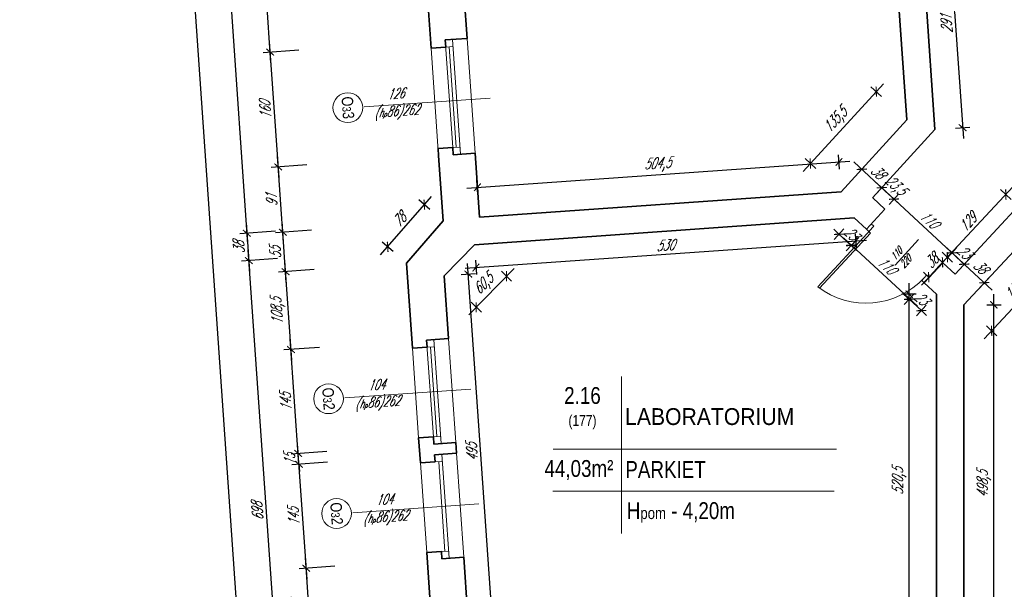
# Model space of a CAD drawing. Header units: millimetres. Extents: x 402 to 79005, y -7782 to 89952.
# Tile 83 of 256: x 21522 to 22892, y 21365 to 22157. Entities that reach past the tile are written whole.
import ezdxf

# ---------------------------------------------------------------- set-up
doc = ezdxf.new("R2010")
doc.units = ezdxf.units.MM
doc.header["$LTSCALE"] = 10
doc.layers.get('0').update_dxf_attribs({"lineweight": 0})
doc.layers.get('Defpoints').update_dxf_attribs({"color": 253})
for name, color, linetype, lineweight in [('01 parter - ściany', 253, 'Continuous', 35), ('03-01_okna', 253, 'Continuous', 15), ('03_drzwi', 253, 'Continuous', 15), ('04-1_widok', 253, 'Continuous', 5), ('05-01_wymiary', 253, 'Continuous', 5), ('05-03_opis', 253, 'Continuous', 5)]:
    doc.layers.add(name, color=color, linetype=linetype, lineweight=lineweight)
doc.styles.add('ariel', font='ARIAL.TTF', dxfattribs={"width": 0.8})
doc.styles.add('ariel_wym', font='simplex.shx', dxfattribs={"width": 0.65, "oblique": 25})
doc.dimstyles.new('ariel 50', dxfattribs={"dimtxt": 15, "dimasz": 10, "dimexe": 10, "dimexo": 0, "dimgap": 5, "dimtad": 1, "dimdec": 1, "dimrnd": 0.5, "dimtxsty": 'ariel_wym', "dimblk": 'ARCHTICK', "dimcen": 2.5, "dimdle": 15, "dimazin": 0, "dimtfac": 1, "dimtdec": 1, "dimtix": 1, "dimtmove": 0, "dimatfit": 3, "dimldrblk": 'DOT', "dimfxl": 0, "dimarcsym": 0})
doc.dimstyles.new('ariel 50 wnętrze', dxfattribs={"dimtxt": 15, "dimasz": 10, "dimexe": 10, "dimexo": 0, "dimgap": 5, "dimtad": 1, "dimdec": 1, "dimrnd": 0.5, "dimtxsty": 'ariel_wym', "dimblk": 'ARCHTICK', "dimcen": 2.5, "dimdle": 15, "dimazin": 0, "dimtfac": 1, "dimtdec": 1, "dimtix": 1, "dimtmove": 0, "dimatfit": 3, "dimldrblk": 'DOT', "dimfxl": 0, "dimarcsym": 0})

# ---------------------------------------------------------------- blocks, each defined once
blk = doc.blocks.new('_ArchTick')
at = {"color": 0, "linetype": 'ByBlock', "const_width": 0.15}
blk.add_lwpolyline([(-0.5, -0.5), (0.5, 0.5)], dxfattribs=at)
blk = doc.blocks.new('*D2524')
at = {"layer": '05-01_wymiary', "color": 0, "lineweight": -2}
for p, q in [((22877.9, 21246.7), (22877.9, 21775.4)), ((22867.9, 21760.4), (22887.9, 21760.4)), ((22867.9, 21261.7), (22887.9, 21261.7))]:
    blk.add_line(p, q, dxfattribs=at)
at = {"layer": 'Defpoints', "color": 0}
for p in [(22836, 21760.4), (22877.9, 21760.4), (22836, 21261.7)]:
    blk.add_point(p, dxfattribs=at)
at = {"layer": '05-01_wymiary', "color": 0, "lineweight": -2, "xscale": 10, "yscale": 10, "zscale": 10}
for p, rotation in [((22877.9, 21760.4), 90), ((22877.9, 21261.7), 270)]:
    blk.add_blockref('_ArchTick', p, dxfattribs=dict(at, rotation=rotation))
at = {"layer": '05-01_wymiary', "color": 0, "insert": (22864, 21511), "char_height": 15, "attachment_point": 5, "rotation": 90, "style": 'ariel_wym'}
blk.add_mtext('498,5', dxfattribs=at)
blk = doc.blocks.new('_Dot')
at = {"color": 0, "linetype": 'ByBlock', "lineweight": -2}
blk.add_line((-0.5, 0), (-1, 0), dxfattribs=at)
at = {"color": 0, "linetype": 'ByBlock', "const_width": 0.5}
blk.add_lwpolyline([(-0.25, 0, 1), (0.25, 0, 1)], format="xyb", close=True, dxfattribs=at)
blk = doc.blocks.new('*D2534')
at = {"layer": '05-01_wymiary', "color": 0, "lineweight": -2}
for p, q in [((22977.4, 21834.6), (22864.5, 21713.4)), ((22959.9, 21830.4), (22974.5, 21816.8)), ((22867.4, 21731.1), (22882, 21717.5))]:
    blk.add_line(p, q, dxfattribs=at)
at = {"layer": 'Defpoints', "color": 0}
for p in [(22928.5, 21859.7), (22836, 21760.4), (22874.7, 21724.3)]:
    blk.add_point(p, dxfattribs=at)
at = {"layer": '05-01_wymiary', "color": 0, "lineweight": -2, "xscale": 10, "yscale": 10, "zscale": 10}
for p, rotation in [((22967.2, 21823.6), 47.035505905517), ((22874.7, 21724.3), 227.035505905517)]:
    blk.add_blockref('_ArchTick', p, dxfattribs=dict(at, rotation=rotation))
at = {"layer": '05-01_wymiary', "color": 0, "insert": (22910.8, 21783.5), "char_height": 15, "attachment_point": 5, "rotation": 47.0355, "style": 'ariel_wym'}
blk.add_mtext('135,5', dxfattribs=at)
blk = doc.blocks.new('*D2535')
at = {"layer": '05-01_wymiary', "color": 0, "lineweight": -2}
for p, q in [((22759.9, 21239.7), (22759.9, 21790.4)), ((22769.9, 21775.4), (22749.9, 21775.4)), ((22769.9, 21254.7), (22749.9, 21254.7))]:
    blk.add_line(p, q, dxfattribs=at)
at = {"layer": 'Defpoints', "color": 0}
for p in [(22759.9, 21775.4), (22798, 21775.4), (22798, 21254.7)]:
    blk.add_point(p, dxfattribs=at)
at = {"layer": '05-01_wymiary', "color": 0, "lineweight": -2, "xscale": 10, "yscale": 10, "zscale": 10}
for p, rotation in [((22759.9, 21775.4), 90), ((22759.9, 21254.7), 270)]:
    blk.add_blockref('_ArchTick', p, dxfattribs=dict(at, rotation=rotation))
at = {"layer": '05-01_wymiary', "color": 0, "insert": (22746, 21515), "char_height": 15, "attachment_point": 5, "rotation": 90, "style": 'ariel_wym'}
blk.add_mtext('520,5', dxfattribs=at)
blk = doc.blocks.new('*D1871')
at = {"layer": '05-01_wymiary', "color": 0, "lineweight": -2}
for p, q in [((21930.2, 21256), (21919.5, 21409.1)), ((21960.4, 21396.9), (21910.6, 21393.4)), ((21969.1, 21273.8), (21919.2, 21270.3))]:
    blk.add_line(p, q, dxfattribs=at)
at = {"layer": 'Defpoints', "color": 0}
for p in [(22139.8, 21409.4), (21920.5, 21394.1), (22097.5, 21282.8)]:
    blk.add_point(p, dxfattribs=at)
at = {"layer": '05-01_wymiary', "color": 0, "lineweight": -2, "xscale": 10, "yscale": 10, "zscale": 10}
for p, rotation in [((21920.5, 21394.1), 94.00000000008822), ((21929.2, 21271), 274.0000000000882)]:
    blk.add_blockref('_ArchTick', p, dxfattribs=dict(at, rotation=rotation))
at = {"layer": '05-01_wymiary', "color": 0, "insert": (21911, 21331.6), "char_height": 15, "attachment_point": 5, "rotation": 94, "style": 'ariel_wym'}
blk.add_mtext('123,5', dxfattribs=at)
blk = doc.blocks.new('*D1872')
at = {"layer": '05-01_wymiary', "color": 0, "lineweight": -2}
for p, q in [((21921.6, 21379.1), (21909.4, 21553.7)), ((21950.3, 21541.5), (21900.5, 21538)), ((21960.4, 21396.9), (21910.6, 21393.4))]:
    blk.add_line(p, q, dxfattribs=at)
at = {"layer": 'Defpoints', "color": 0}
for p in [(22129.6, 21554.1), (21910.4, 21538.7), (22139.8, 21409.4)]:
    blk.add_point(p, dxfattribs=at)
at = {"layer": '05-01_wymiary', "color": 0, "lineweight": -2, "xscale": 10, "yscale": 10, "zscale": 10}
for p, rotation in [((21910.4, 21538.7), 94.0000000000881), ((21920.5, 21394.1), 274.0000000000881)]:
    blk.add_blockref('_ArchTick', p, dxfattribs=dict(at, rotation=rotation))
at = {"layer": '05-01_wymiary', "color": 0, "insert": (21903, 21465.5), "char_height": 15, "attachment_point": 5, "rotation": 94, "style": 'ariel_wym'}
blk.add_mtext('145', dxfattribs=at)
blk = doc.blocks.new('*D1873')
at = {"layer": '05-01_wymiary', "color": 0, "lineweight": -2}
for p, q in [((21909.4, 21553.7), (21908.7, 21563.7)), ((21949.3, 21556.5), (21899.4, 21553)), ((21910.4, 21538.7), (21909.4, 21553.7)), ((21950.3, 21541.5), (21900.5, 21538)), ((21910.4, 21538.7), (21911.1, 21528.8))]:
    blk.add_line(p, q, dxfattribs=at)
at = {"layer": 'Defpoints', "color": 0}
for p in [(22128.6, 21569), (21909.4, 21553.7), (22129.6, 21554.1)]:
    blk.add_point(p, dxfattribs=at)
at = {"layer": '05-01_wymiary', "color": 0, "lineweight": -2, "xscale": 10, "yscale": 10, "zscale": 10}
for p, rotation in [((21909.4, 21553.7), 274.0000000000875), ((21910.4, 21538.7), 94.0000000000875)]:
    blk.add_blockref('_ArchTick', p, dxfattribs=dict(at, rotation=rotation))
at = {"layer": '05-01_wymiary', "color": 0, "insert": (21897.4, 21545.3), "char_height": 15, "attachment_point": 5, "rotation": 94, "style": 'ariel_wym'}
blk.add_mtext('15', dxfattribs=at)
blk = doc.blocks.new('*D1874')
at = {"layer": '05-01_wymiary', "color": 0, "lineweight": -2}
for p, q in [((21939.2, 21701.1), (21889.3, 21697.7)), ((21910.4, 21538.7), (21898.2, 21713.3)), ((21949.3, 21556.5), (21899.4, 21553))]:
    blk.add_line(p, q, dxfattribs=at)
at = {"layer": 'Defpoints', "color": 0}
for p in [(22118.5, 21713.7), (21899.3, 21698.3), (22128.6, 21569)]:
    blk.add_point(p, dxfattribs=at)
at = {"layer": '05-01_wymiary', "color": 0, "lineweight": -2, "xscale": 10, "yscale": 10, "zscale": 10}
for p, rotation in [((21899.3, 21698.3), 94.000000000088), ((21909.4, 21553.7), 274.000000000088)]:
    blk.add_blockref('_ArchTick', p, dxfattribs=dict(at, rotation=rotation))
at = {"layer": '05-01_wymiary', "color": 0, "insert": (21891.9, 21625.2), "char_height": 15, "attachment_point": 5, "rotation": 94, "style": 'ariel_wym'}
blk.add_mtext('145', dxfattribs=at)
blk = doc.blocks.new('*D1875')
at = {"layer": '05-01_wymiary', "color": 0, "lineweight": -2}
for p, q in [((21900.3, 21683.4), (21890.7, 21821.6)), ((21931.6, 21809.4), (21881.7, 21805.9)), ((21939.2, 21701.1), (21889.3, 21697.7))]:
    blk.add_line(p, q, dxfattribs=at)
at = {"layer": 'Defpoints', "color": 0}
for p in [(22060, 21818.4), (21891.7, 21806.6), (22118.5, 21713.7)]:
    blk.add_point(p, dxfattribs=at)
at = {"layer": '05-01_wymiary', "color": 0, "lineweight": -2, "xscale": 10, "yscale": 10, "zscale": 10}
for p, rotation in [((21891.7, 21806.6), 94.0000000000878), ((21899.3, 21698.3), 274.0000000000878)]:
    blk.add_blockref('_ArchTick', p, dxfattribs=dict(at, rotation=rotation))
at = {"layer": '05-01_wymiary', "color": 0, "insert": (21881.6, 21751.5), "char_height": 15, "attachment_point": 5, "rotation": 94, "style": 'ariel_wym'}
blk.add_mtext('108,5', dxfattribs=at)
blk = doc.blocks.new('*D1876')
at = {"layer": '05-01_wymiary', "color": 0, "lineweight": -2}
for p, q in [((21892.7, 21791.7), (21886.8, 21876.4)), ((21927.8, 21864.3), (21877.9, 21860.8)), ((21931.6, 21809.4), (21881.7, 21805.9))]:
    blk.add_line(p, q, dxfattribs=at)
at = {"layer": 'Defpoints', "color": 0}
for p in [(22111.1, 21877.1), (21887.9, 21861.5), (22060, 21818.4)]:
    blk.add_point(p, dxfattribs=at)
at = {"layer": '05-01_wymiary', "color": 0, "lineweight": -2, "xscale": 10, "yscale": 10, "zscale": 10}
for p, rotation in [((21887.9, 21861.5), 94.00000000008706), ((21891.7, 21806.6), 274.0000000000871)]:
    blk.add_blockref('_ArchTick', p, dxfattribs=dict(at, rotation=rotation))
at = {"layer": '05-01_wymiary', "color": 0, "insert": (21877.3, 21833.2), "char_height": 15, "attachment_point": 5, "rotation": 94, "style": 'ariel_wym'}
blk.add_mtext('55', dxfattribs=at)
blk = doc.blocks.new('*D1877')
at = {"layer": '05-01_wymiary', "color": 0, "lineweight": -2}
for p, q in [((21888.9, 21846.5), (21880.5, 21967.2)), ((21921.4, 21955.1), (21871.5, 21951.6)), ((21927.8, 21864.3), (21877.9, 21860.8))]:
    blk.add_line(p, q, dxfattribs=at)
at = {"layer": 'Defpoints', "color": 0}
for p in [(22155.6, 21971.4), (21881.5, 21952.3), (22111.1, 21877.1)]:
    blk.add_point(p, dxfattribs=at)
at = {"layer": '05-01_wymiary', "color": 0, "lineweight": -2, "xscale": 10, "yscale": 10, "zscale": 10}
for p, rotation in [((21881.5, 21952.3), 94.00000000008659), ((21887.9, 21861.5), 274.0000000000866)]:
    blk.add_blockref('_ArchTick', p, dxfattribs=dict(at, rotation=rotation))
at = {"layer": '05-01_wymiary', "color": 0, "insert": (21872.2, 21906), "char_height": 15, "attachment_point": 5, "rotation": 94, "style": 'ariel_wym'}
blk.add_mtext('91', dxfattribs=at)
blk = doc.blocks.new('*D1878')
at = {"layer": '05-01_wymiary', "color": 0, "lineweight": -2}
for p, q in [((21882.6, 21937.3), (21869.3, 22126.8)), ((21910.3, 22114.7), (21860.4, 22111.2)), ((21921.4, 21955.1), (21871.5, 21951.6))]:
    blk.add_line(p, q, dxfattribs=at)
at = {"layer": 'Defpoints', "color": 0}
for p in [(22144.4, 22131), (21870.4, 22111.9), (22155.6, 21971.4)]:
    blk.add_point(p, dxfattribs=at)
at = {"layer": '05-01_wymiary', "color": 0, "lineweight": -2, "xscale": 10, "yscale": 10, "zscale": 10}
for p, rotation in [((21870.4, 22111.9), 94.00000000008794), ((21881.5, 21952.3), 274.0000000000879)]:
    blk.add_blockref('_ArchTick', p, dxfattribs=dict(at, rotation=rotation))
at = {"layer": '05-01_wymiary', "color": 0, "insert": (21863.5, 22031.2), "char_height": 15, "attachment_point": 5, "rotation": 94, "style": 'ariel_wym'}
blk.add_mtext('160', dxfattribs=at)
blk = doc.blocks.new('*D1879')
at = {"layer": '05-01_wymiary', "color": 0, "lineweight": -2}
for p, q in [((21871.4, 22096.9), (21856.7, 22306.9)), ((21897.7, 22294.7), (21847.8, 22291.2)), ((21910.3, 22114.7), (21860.4, 22111.2))]:
    blk.add_line(p, q, dxfattribs=at)
at = {"layer": 'Defpoints', "color": 0}
for p in [(22131.8, 22311.1), (21857.8, 22291.9), (22144.4, 22131)]:
    blk.add_point(p, dxfattribs=at)
at = {"layer": '05-01_wymiary', "color": 0, "lineweight": -2, "xscale": 10, "yscale": 10, "zscale": 10}
for p, rotation in [((21857.8, 22291.9), 94.0000000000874), ((21870.4, 22111.9), 274.0000000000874)]:
    blk.add_blockref('_ArchTick', p, dxfattribs=dict(at, rotation=rotation))
at = {"layer": '05-01_wymiary', "color": 0, "insert": (21850.2, 22200.9), "char_height": 15, "attachment_point": 5, "rotation": 94, "style": 'ariel_wym'}
blk.add_mtext('180,5', dxfattribs=at)
blk = doc.blocks.new('*D1917')
at = {"layer": '05-01_wymiary', "color": 0, "lineweight": -2}
for p, q in [((21768.8, 22847.6), (21838.9, 21845)), ((21809.7, 22835.4), (21759.9, 22831.9)), ((21877.7, 21862.8), (21827.9, 21859.3))]:
    blk.add_line(p, q, dxfattribs=at)
at = {"layer": 'Defpoints', "color": 0}
for p in [(22093.8, 22855.3), (22161.8, 21882.6), (21837.8, 21860)]:
    blk.add_point(p, dxfattribs=at)
at = {"layer": '05-01_wymiary', "color": 0, "lineweight": -2, "xscale": 10, "yscale": 10, "zscale": 10}
for p, rotation in [((21769.8, 22832.6), 94.0000000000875), ((21837.8, 21860), 274.0000000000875)]:
    blk.add_blockref('_ArchTick', p, dxfattribs=dict(at, rotation=rotation))
at = {"layer": '05-01_wymiary', "color": 0, "insert": (21791.4, 22345.4), "char_height": 15, "attachment_point": 5, "rotation": 94, "style": 'ariel_wym'}
blk.add_mtext('975', dxfattribs=at)
blk = doc.blocks.new('*D1918')
at = {"layer": '05-01_wymiary', "color": 0, "lineweight": -2}
for p, q in [((21836.8, 21875), (21841.5, 21807.1)), ((21877.7, 21862.8), (21827.9, 21859.3)), ((21880.4, 21824.9), (21830.5, 21821.4))]:
    blk.add_line(p, q, dxfattribs=at)
at = {"layer": 'Defpoints', "color": 0}
for p in [(22151.9, 21882), (22154.6, 21844), (21840.5, 21822.1)]:
    blk.add_point(p, dxfattribs=at)
at = {"layer": '05-01_wymiary', "color": 0, "lineweight": -2, "xscale": 10, "yscale": 10, "zscale": 10}
for p, rotation in [((21837.8, 21860), 94.00000000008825), ((21840.5, 21822.1), 274.0000000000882)]:
    blk.add_blockref('_ArchTick', p, dxfattribs=dict(at, rotation=rotation))
at = {"layer": '05-01_wymiary', "color": 0, "insert": (21826.7, 21840.2), "char_height": 15, "attachment_point": 5, "rotation": 94, "style": 'ariel_wym'}
blk.add_mtext('38', dxfattribs=at)
blk = doc.blocks.new('*D1919')
at = {"layer": '05-01_wymiary', "color": 0, "lineweight": -2}
for p, q in [((21880.4, 21824.9), (21830.5, 21821.4)), ((21839.4, 21837), (21890.2, 21110.8)), ((21929.1, 21128.5), (21879.2, 21125))]:
    blk.add_line(p, q, dxfattribs=at)
at = {"layer": 'Defpoints', "color": 0}
for p in [(22154.6, 21844), (22246.2, 21150.7), (21889.2, 21125.7)]:
    blk.add_point(p, dxfattribs=at)
at = {"layer": '05-01_wymiary', "color": 0, "lineweight": -2, "xscale": 10, "yscale": 10, "zscale": 10}
for p, rotation in [((21840.5, 21822.1), 94.00000000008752), ((21889.2, 21125.7), 274.0000000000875)]:
    blk.add_blockref('_ArchTick', p, dxfattribs=dict(at, rotation=rotation))
at = {"layer": '05-01_wymiary', "color": 0, "insert": (21852.4, 21473), "char_height": 15, "attachment_point": 5, "rotation": 94, "style": 'ariel_wym'}
blk.add_mtext('698', dxfattribs=at)
blk = doc.blocks.new('*D1920')
at = {"layer": '05-01_wymiary', "color": 0, "lineweight": -2}
for p, q in [((21571.4, 25526.3), (21521.6, 25522.9)), ((21840.4, 21107.3), (21530.5, 25538.5)), ((21879.2, 21125), (21829.3, 21121.5))]:
    blk.add_line(p, q, dxfattribs=at)
at = {"layer": 'Defpoints', "color": 0}
for p in [(21854.5, 25546.1), (21531.5, 25523.5), (22246.2, 21150.7)]:
    blk.add_point(p, dxfattribs=at)
at = {"layer": '05-01_wymiary', "color": 0, "lineweight": -2, "xscale": 10, "yscale": 10, "zscale": 10}
for p, rotation in [((21531.5, 25523.5), 94.00000000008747), ((21839.3, 21122.2), 274.0000000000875)]:
    blk.add_blockref('_ArchTick', p, dxfattribs=dict(at, rotation=rotation))
at = {"layer": '05-01_wymiary', "color": 0, "insert": (21673, 23322), "char_height": 15, "attachment_point": 5, "rotation": 94, "style": 'ariel_wym'}
blk.add_mtext('4412', dxfattribs=at)
blk = doc.blocks.new('*D1990')
at = {"layer": '05-01_wymiary', "color": 0, "lineweight": -2}
for p, q in [((22813.1, 22312.1), (22835.4, 21991.9)), ((22804.1, 22296.5), (22824.1, 22297.9)), ((22824.4, 22006.1), (22844.4, 22007.5))]:
    blk.add_line(p, q, dxfattribs=at)
at = {"layer": 'Defpoints', "color": 0}
for p in [(22788.5, 22295.4), (22795.9, 22004.2), (22834.4, 22006.8)]:
    blk.add_point(p, dxfattribs=at)
at = {"layer": '05-01_wymiary', "color": 0, "lineweight": -2, "xscale": 10, "yscale": 10, "zscale": 10}
for p, rotation in [((22814.1, 22297.2), 94.00000000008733), ((22834.4, 22006.8), 274.0000000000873)]:
    blk.add_blockref('_ArchTick', p, dxfattribs=dict(at, rotation=rotation))
at = {"layer": '05-01_wymiary', "color": 0, "insert": (22811.8, 22151.1), "char_height": 15, "attachment_point": 5, "rotation": 94, "style": 'ariel_wym'}
blk.add_mtext('291', dxfattribs=at)
blk = doc.blocks.new('*D2023')
at = {"layer": '05-01_wymiary', "color": 0, "lineweight": -2}
for p, q in [((22662.9, 21949.2), (22661.5, 21969.1)), ((22143.9, 21922.9), (22677.2, 21960.2)), ((22159.6, 21914), (22158.2, 21933.9))]:
    blk.add_line(p, q, dxfattribs=at)
at = {"layer": 'Defpoints', "color": 0}
for p in [(22662.2, 21959.1), (22665.1, 21917.8), (22161.8, 21882.6)]:
    blk.add_point(p, dxfattribs=at)
at = {"layer": '05-01_wymiary', "color": 0, "lineweight": -2, "xscale": 10, "yscale": 10, "zscale": 10}
for p, rotation in [((22662.2, 21959.1), 3.999999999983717), ((22158.9, 21924), 183.9999999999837)]:
    blk.add_blockref('_ArchTick', p, dxfattribs=dict(at, rotation=rotation))
at = {"layer": '05-01_wymiary', "color": 0, "insert": (22409.6, 21955.4), "char_height": 15, "attachment_point": 5, "rotation": 4, "style": 'ariel_wym'}
blk.add_mtext('504,5', dxfattribs=at)
blk = doc.blocks.new('*D2024')
at = {"layer": '05-01_wymiary', "color": 0, "lineweight": -2}
for p, q in [((22724.3, 22068), (22612.3, 21945.9)), ((22721.5, 22050.2), (22706.8, 22063.7)), ((22629.8, 21950.2), (22615.1, 21963.8))]:
    blk.add_line(p, q, dxfattribs=at)
at = {"layer": 'Defpoints', "color": 0}
for p in [(22756.8, 22017.8), (22622.4, 21957), (22665.1, 21917.8)]:
    blk.add_point(p, dxfattribs=at)
at = {"layer": '05-01_wymiary', "color": 0, "lineweight": -2, "xscale": 10, "yscale": 10, "zscale": 10}
for p, rotation in [((22714.1, 22057), 47.46773687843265), ((22622.4, 21957), 227.4677368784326)]:
    blk.add_blockref('_ArchTick', p, dxfattribs=dict(at, rotation=rotation))
at = {"layer": '05-01_wymiary', "color": 0, "insert": (22658, 22016.4), "char_height": 15, "attachment_point": 5, "rotation": 47.4677, "style": 'ariel_wym'}
blk.add_mtext('135,5', dxfattribs=at)
blk = doc.blocks.new('*D2025')
at = {"layer": '05-01_wymiary', "color": 0, "lineweight": -2}
for p, q in [((22684.9, 21859.4), (22686.3, 21839.4)), ((22141.8, 21811.4), (22700.6, 21850.5)), ((22156.1, 21822.4), (22157.5, 21802.5))]:
    blk.add_line(p, q, dxfattribs=at)
at = {"layer": 'Defpoints', "color": 0}
for p in [(22683.4, 21881.5), (22154.6, 21844), (22685.6, 21849.4)]:
    blk.add_point(p, dxfattribs=at)
at = {"layer": '05-01_wymiary', "color": 0, "lineweight": -2, "xscale": 10, "yscale": 10, "zscale": 10}
for p, rotation in [((22685.6, 21849.4), 3.999999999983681), ((22156.8, 21812.4), 183.9999999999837)]:
    blk.add_blockref('_ArchTick', p, dxfattribs=dict(at, rotation=rotation))
at = {"layer": '05-01_wymiary', "color": 0, "insert": (22420.3, 21843.4), "char_height": 15, "attachment_point": 5, "rotation": 4, "style": 'ariel_wym'}
blk.add_mtext('530', dxfattribs=at)
blk = doc.blocks.new('*D2026')
at = {"layer": '05-01_wymiary', "color": 0, "lineweight": -2}
for p, q in [((22146.7, 21746.4), (22209.8, 21811)), ((22192.2, 21807.3), (22206.5, 21793.3)), ((22150, 21764.1), (22164.3, 21750.1))]:
    blk.add_line(p, q, dxfattribs=at)
at = {"layer": 'Defpoints', "color": 0}
for p in [(22154.6, 21844), (22112.4, 21800.9), (22199.3, 21800.3)]:
    blk.add_point(p, dxfattribs=at)
at = {"layer": '05-01_wymiary', "color": 0, "lineweight": -2, "xscale": 10, "yscale": 10, "zscale": 10}
for p, rotation in [((22199.3, 21800.3), 45.65353660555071), ((22157.1, 21757.1), 225.6535366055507)]:
    blk.add_blockref('_ArchTick', p, dxfattribs=dict(at, rotation=rotation))
at = {"layer": '05-01_wymiary', "color": 0, "insert": (22168.3, 21788.4), "char_height": 15, "attachment_point": 5, "rotation": 45.6535, "style": 'ariel_wym'}
blk.add_mtext('60,5', dxfattribs=at)
blk = doc.blocks.new('*D2027')
at = {"layer": '05-01_wymiary', "color": 0, "lineweight": -2}
for p, q in [((22024, 21829.8), (22094.8, 21911.1)), ((22092.5, 21893.3), (22077.4, 21906.4)), ((22041.4, 21834.6), (22026.3, 21847.7))]:
    blk.add_line(p, q, dxfattribs=at)
at = {"layer": 'Defpoints', "color": 0}
for p in [(22084.9, 21899.8), (22111.1, 21877.1), (22060, 21818.4)]:
    blk.add_point(p, dxfattribs=at)
at = {"layer": '05-01_wymiary', "color": 0, "lineweight": -2, "xscale": 10, "yscale": 10, "zscale": 10}
for p, rotation in [((22084.9, 21899.8), 48.99999999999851), ((22033.9, 21841.1), 228.9999999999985)]:
    blk.add_blockref('_ArchTick', p, dxfattribs=dict(at, rotation=rotation))
at = {"layer": '05-01_wymiary', "color": 0, "insert": (22050, 21878.7), "char_height": 15, "attachment_point": 5, "rotation": 49, "style": 'ariel_wym'}
blk.add_mtext('78', dxfattribs=at)
blk = doc.blocks.new('*D2030')
at = {"layer": '05-01_wymiary', "color": 0, "lineweight": -2}
for p, q in [((22181.8, 21294.5), (22145.1, 21818.2)), ((22136.2, 21802.5), (22156.2, 21803.9)), ((22170.7, 21308.7), (22190.7, 21310.1))]:
    blk.add_line(p, q, dxfattribs=at)
at = {"layer": 'Defpoints', "color": 0}
for p in [(22112.4, 21800.9), (22146.2, 21803.2), (22146.9, 21307.1)]:
    blk.add_point(p, dxfattribs=at)
at = {"layer": '05-01_wymiary', "color": 0, "lineweight": -2, "xscale": 10, "yscale": 10, "zscale": 10}
for p, rotation in [((22146.2, 21803.2), 94.00000000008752), ((22180.7, 21309.4), 274.0000000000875)]:
    blk.add_blockref('_ArchTick', p, dxfattribs=dict(at, rotation=rotation))
at = {"layer": '05-01_wymiary', "color": 0, "insert": (22151, 21555.5), "char_height": 15, "attachment_point": 5, "rotation": 94, "style": 'ariel_wym'}
blk.add_mtext('495', dxfattribs=at)
blk = doc.blocks.new('*D2032')
at = {"layer": '05-01_wymiary', "color": 0, "lineweight": -2}
for p, q in [((22662.2, 21858.7), (22654.9, 21865.5)), ((22669, 21866), (22655.4, 21851.3)), ((22662.2, 21858.7), (22679.2, 21843)), ((22686, 21850.3), (22672.4, 21835.6)), ((22679.2, 21843), (22686.5, 21836.2))]:
    blk.add_line(p, q, dxfattribs=at)
at = {"layer": 'Defpoints', "color": 0}
for p in [(22682.9, 21881), (22699.8, 21865.3), (22679.2, 21843)]:
    blk.add_point(p, dxfattribs=at)
at = {"layer": '05-01_wymiary', "color": 0, "lineweight": -2, "xscale": 10, "yscale": 10, "zscale": 10}
for p, rotation in [((22662.2, 21858.7), 317.2037995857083), ((22679.2, 21843), 137.2037995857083)]:
    blk.add_blockref('_ArchTick', p, dxfattribs=dict(at, rotation=rotation))
at = {"layer": '05-01_wymiary', "color": 0, "insert": (22679.2, 21860), "char_height": 15, "attachment_point": 5, "rotation": 317.2038, "style": 'ariel_wym'}
blk.add_mtext('23', dxfattribs=at)
blk = doc.blocks.new('*D2033')
at = {"layer": '05-01_wymiary', "color": 0, "lineweight": -2}
for p, q in [((22668.6, 21853.7), (22771.4, 21758.5)), ((22686.4, 21850.8), (22672.9, 21836.1)), ((22767.2, 21776.1), (22753.6, 21761.4))]:
    blk.add_line(p, q, dxfattribs=at)
at = {"layer": 'Defpoints', "color": 0}
for p in [(22700.3, 21865.8), (22781, 21791.1), (22760.4, 21768.7)]:
    blk.add_point(p, dxfattribs=at)
at = {"layer": '05-01_wymiary', "color": 0, "lineweight": -2, "xscale": 10, "yscale": 10, "zscale": 10}
for p, rotation in [((22679.6, 21843.5), 137.203799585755), ((22760.4, 21768.7), 317.203799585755)]:
    blk.add_blockref('_ArchTick', p, dxfattribs=dict(at, rotation=rotation))
at = {"layer": '05-01_wymiary', "color": 0, "insert": (22728.5, 21815.3), "char_height": 15, "attachment_point": 5, "rotation": 317.2038, "style": 'ariel_wym'}
blk.add_mtext('110', dxfattribs=at)
blk = doc.blocks.new('*D2034')
at = {"layer": '05-01_wymiary', "color": 0, "lineweight": -2}
for p, q in [((22759.9, 21768.2), (22752.6, 21775)), ((22766.7, 21775.6), (22753.1, 21760.9)), ((22759.9, 21768.2), (22776.9, 21752.5)), ((22783.6, 21759.9), (22770.1, 21745.2)), ((22776.9, 21752.5), (22784.2, 21745.7))]:
    blk.add_line(p, q, dxfattribs=at)
at = {"layer": 'Defpoints', "color": 0}
for p in [(22781, 21791.1), (22798, 21775.4), (22776.9, 21752.5)]:
    blk.add_point(p, dxfattribs=at)
at = {"layer": '05-01_wymiary', "color": 0, "lineweight": -2, "xscale": 10, "yscale": 10, "zscale": 10}
for p, rotation in [((22759.9, 21768.2), 317.2037995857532), ((22776.9, 21752.5), 137.2037995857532)]:
    blk.add_blockref('_ArchTick', p, dxfattribs=dict(at, rotation=rotation))
at = {"layer": '05-01_wymiary', "color": 0, "insert": (22776.9, 21769.5), "char_height": 15, "attachment_point": 5, "rotation": 317.2038, "style": 'ariel_wym'}
blk.add_mtext('23', dxfattribs=at)
blk = doc.blocks.new('*D2035')
at = {"layer": '05-01_wymiary', "color": 0, "lineweight": -2}
for p, q in [((22819.6, 21832.8), (22812.3, 21839.6)), ((22812.8, 21825.4), (22826.4, 21840.1)), ((22836.6, 21817), (22819.6, 21832.8)), ((22829.8, 21809.7), (22843.4, 21824.4)), ((22836.6, 21817), (22843.9, 21810.3))]:
    blk.add_line(p, q, dxfattribs=at)
at = {"layer": 'Defpoints', "color": 0}
for p in [(22819.6, 21832.8), (22806.8, 21818.9), (22823.8, 21803.2)]:
    blk.add_point(p, dxfattribs=at)
at = {"layer": '05-01_wymiary', "color": 0, "lineweight": -2, "xscale": 10, "yscale": 10, "zscale": 10}
for p, rotation in [((22819.6, 21832.8), 317.2037995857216), ((22836.6, 21817), 137.2037995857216)]:
    blk.add_blockref('_ArchTick', p, dxfattribs=dict(at, rotation=rotation))
at = {"layer": '05-01_wymiary', "color": 0, "insert": (22836.6, 21834.1), "char_height": 15, "attachment_point": 5, "rotation": 317.2038, "style": 'ariel_wym'}
blk.add_mtext('23', dxfattribs=at)
blk = doc.blocks.new('*D2036')
at = {"layer": '05-01_wymiary', "color": 0, "lineweight": -2}
for p, q in [((22830.6, 21822.6), (22727.9, 21917.7)), ((22732.1, 21900.2), (22745.7, 21914.8)), ((22812.8, 21825.4), (22826.4, 21840.1))]:
    blk.add_line(p, q, dxfattribs=at)
at = {"layer": 'Defpoints', "color": 0}
for p in [(22738.9, 21907.5), (22726.1, 21893.7), (22806.8, 21818.9)]:
    blk.add_point(p, dxfattribs=at)
at = {"layer": '05-01_wymiary', "color": 0, "lineweight": -2, "xscale": 10, "yscale": 10, "zscale": 10}
for p, rotation in [((22738.9, 21907.5), 137.2037995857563), ((22819.6, 21832.8), 317.2037995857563)]:
    blk.add_blockref('_ArchTick', p, dxfattribs=dict(at, rotation=rotation))
at = {"layer": '05-01_wymiary', "color": 0, "insert": (22787.8, 21879.3), "char_height": 15, "attachment_point": 5, "rotation": 317.2038, "style": 'ariel_wym'}
blk.add_mtext('110', dxfattribs=at)
blk = doc.blocks.new('*D2037')
at = {"layer": '05-01_wymiary', "color": 0, "lineweight": -2}
for p, q in [((22721.8, 21923.4), (22714.5, 21930.1)), ((22715, 21916), (22728.6, 21930.7)), ((22738.9, 21907.5), (22721.8, 21923.4)), ((22732.1, 21900.2), (22745.7, 21914.8)), ((22738.9, 21907.5), (22746.3, 21900.7))]:
    blk.add_line(p, q, dxfattribs=at)
at = {"layer": 'Defpoints', "color": 0}
for p in [(22721.8, 21923.4), (22709, 21909.5), (22726.1, 21893.7)]:
    blk.add_point(p, dxfattribs=at)
at = {"layer": '05-01_wymiary', "color": 0, "lineweight": -2, "xscale": 10, "yscale": 10, "zscale": 10}
for p, rotation in [((22721.8, 21923.4), 317.2037995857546), ((22738.9, 21907.5), 137.2037995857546)]:
    blk.add_blockref('_ArchTick', p, dxfattribs=dict(at, rotation=rotation))
at = {"layer": '05-01_wymiary', "color": 0, "insert": (22739.8, 21925.6), "char_height": 15, "attachment_point": 5, "rotation": 317.2038, "style": 'ariel_wym'}
blk.add_mtext('23,5', dxfattribs=at)
blk = doc.blocks.new('*D2038')
at = {"layer": '05-01_wymiary', "color": 0, "lineweight": -2}
for p, q in [((22732.8, 21913.2), (22683, 21959.2)), ((22687.2, 21941.7), (22700.8, 21956.4)), ((22715, 21916), (22728.6, 21930.7))]:
    blk.add_line(p, q, dxfattribs=at)
at = {"layer": 'Defpoints', "color": 0}
for p in [(22694, 21949.1), (22665.1, 21917.8), (22709, 21909.5)]:
    blk.add_point(p, dxfattribs=at)
at = {"layer": '05-01_wymiary', "color": 0, "lineweight": -2, "xscale": 10, "yscale": 10, "zscale": 10}
for p, rotation in [((22694, 21949.1), 137.2037995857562), ((22721.8, 21923.4), 317.2037995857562)]:
    blk.add_blockref('_ArchTick', p, dxfattribs=dict(at, rotation=rotation))
at = {"layer": '05-01_wymiary', "color": 0, "insert": (22716.4, 21945.4), "char_height": 15, "attachment_point": 5, "rotation": 317.2038, "style": 'ariel_wym'}
blk.add_mtext('38', dxfattribs=at)
blk = doc.blocks.new('*D2039')
at = {"layer": '05-01_wymiary', "color": 0, "lineweight": -2}
for p, q in [((22825.6, 21827.2), (22875.5, 21781)), ((22829.8, 21809.7), (22843.4, 21824.4)), ((22857.7, 21783.9), (22871.3, 21798.5))]:
    blk.add_line(p, q, dxfattribs=at)
at = {"layer": 'Defpoints', "color": 0}
for p in [(22823.8, 21803.2), (22864.5, 21791.2), (22836, 21760.4)]:
    blk.add_point(p, dxfattribs=at)
at = {"layer": '05-01_wymiary', "color": 0, "lineweight": -2, "xscale": 10, "yscale": 10, "zscale": 10}
for p, rotation in [((22836.6, 21817), 137.2037995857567), ((22864.5, 21791.2), 317.2037995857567)]:
    blk.add_blockref('_ArchTick', p, dxfattribs=dict(at, rotation=rotation))
at = {"layer": '05-01_wymiary', "color": 0, "insert": (22859.1, 21813.3), "char_height": 15, "attachment_point": 5, "rotation": 317.2038, "style": 'ariel_wym'}
blk.add_mtext('38', dxfattribs=at)
blk = doc.blocks.new('*D2040')
at = {"layer": '05-01_wymiary', "color": 0, "lineweight": -2}
for p, q in [((22796.2, 21808.5), (22904.8, 21924.9)), ((22901.9, 21907.1), (22887.2, 21920.7)), ((22813.7, 21812.6), (22799.1, 21826.3))]:
    blk.add_line(p, q, dxfattribs=at)
at = {"layer": 'Defpoints', "color": 0}
for p in [(22894.5, 21913.9), (22911.9, 21897.7), (22823.8, 21803.2)]:
    blk.add_point(p, dxfattribs=at)
at = {"layer": '05-01_wymiary', "color": 0, "lineweight": -2, "xscale": 10, "yscale": 10, "zscale": 10}
for p, rotation in [((22894.5, 21913.9), 46.9859987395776), ((22806.4, 21819.5), 226.9859987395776)]:
    blk.add_blockref('_ArchTick', p, dxfattribs=dict(at, rotation=rotation))
at = {"layer": '05-01_wymiary', "color": 0, "insert": (22841.3, 21875.2), "char_height": 15, "attachment_point": 5, "rotation": 46.986, "style": 'ariel_wym'}
blk.add_mtext('129', dxfattribs=at)
blk = doc.blocks.new('*D2041')
at = {"layer": '05-01_wymiary', "color": 0, "lineweight": -2}
for p, q in [((22823.5, 21837.8), (22777, 21788)), ((22820.5, 21820), (22805.9, 21833.6)), ((22787.8, 21798.4), (22779.9, 21805.8))]:
    blk.add_line(p, q, dxfattribs=at)
at = {"layer": 'Defpoints', "color": 0}
for p in [(22830.6, 21810.6), (22787.2, 21798.9), (22787.8, 21798.4)]:
    blk.add_point(p, dxfattribs=at)
at = {"layer": '05-01_wymiary', "color": 0, "lineweight": -2, "xscale": 10, "yscale": 10, "zscale": 10}
for p, rotation in [((22813.2, 21826.8), 46.98599873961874), ((22787.2, 21798.9), 226.9859987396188)]:
    blk.add_blockref('_ArchTick', p, dxfattribs=dict(at, rotation=rotation))
at = {"layer": '05-01_wymiary', "color": 0, "insert": (22791.1, 21821.4), "char_height": 15, "attachment_point": 5, "rotation": 46.986, "style": 'ariel_wym'}
blk.add_mtext('38', dxfattribs=at)

msp = doc.modelspace()

# ---------------------------------------------------------------- linework, layer by layer
at = {"layer": '01 parter - ściany'}
for p, q in [((22756.823, 22017.801), (22708.016, 22715.776)), ((22094.254, 22117.505), (22080.965, 22307.541)), ((22144.432, 22131.038), (22131.841, 22311.098)), ((22795.87, 22004.153), (22775.57, 22294.462)), ((22144.432, 22131.038), (22114.007, 22128.911)), ((22114.007, 22128.911), (22114.704, 22118.935)), ((22114.704, 22118.935), (22094.254, 22117.505)), ((22665.123, 21917.84), (22756.823, 22017.801)), ((22709.003, 21909.537), (22795.87, 22004.153)), ((22124.47, 21979.276), (22104.02, 21977.846)), ((22104.02, 21977.846), (22104.718, 21967.87)), ((22125.168, 21969.3), (22124.47, 21979.276)), ((22111.065, 21877.092), (22104.718, 21967.87)), ((22155.593, 21971.428), (22125.168, 21969.3)), ((22161.802, 21882.645), (22155.593, 21971.428)), ((22161.802, 21882.645), (22665.123, 21917.84)), ((22709.17, 21909.384), (22726.135, 21893.677)), ((22726.135, 21893.677), (22700.318, 21865.794)), ((22823.896, 21803.161), (22911.935, 21897.689)), ((22154.585, 21844.047), (22683.353, 21881.501)), ((22683.353, 21881.501), (22700.318, 21865.794)), ((22111.065, 21877.092), (22060.036, 21818.389)), ((22111.065, 21877.092), (22060.036, 21818.389)), ((22835.997, 21760.398), (22928.472, 21859.689)), ((22112.385, 21800.873), (22154.585, 21844.047)), ((22068.305, 21700.143), (22060.036, 21818.389)), ((22068.305, 21700.143), (22060.036, 21818.389)), ((22806.85, 21818.944), (22781.033, 21791.06)), ((22806.85, 21818.944), (22823.814, 21803.237)), ((22118.483, 21713.677), (22112.385, 21800.873)), ((22781.033, 21791.06), (22797.997, 21775.353)), ((22797.997, 21254.745), (22797.997, 21775.353)), ((22835.997, 21261.689), (22835.997, 21760.398)), ((22088.755, 21701.573), (22068.305, 21700.143)), ((22088.057, 21711.549), (22118.483, 21713.677)), ((22088.057, 21711.549), (22088.755, 21701.573)), ((22097.474, 21576.878), (22077.024, 21575.448)), ((22079.466, 21540.533), (22077.024, 21575.448)), ((22079.466, 21540.533), (22077.024, 21575.448)), ((22079.466, 21540.533), (22077.024, 21575.448)), ((22098.172, 21566.902), (22097.474, 21576.878)), ((22098.172, 21566.902), (22128.597, 21569.03)), ((22129.644, 21554.066), (22128.597, 21569.03)), ((22129.644, 21554.066), (22128.597, 21569.03)), ((22099.218, 21551.939), (22129.644, 21554.066)), ((22129.644, 21554.066), (22099.218, 21551.939)), ((22099.218, 21551.939), (22099.916, 21541.963)), ((22099.916, 21541.963), (22079.466, 21540.533)), ((22108.635, 21417.268), (22088.185, 21415.838)), ((22097.491, 21282.764), (22088.185, 21415.838)), ((22097.491, 21282.764), (22088.185, 21415.838)), ((22109.333, 21407.292), (22108.635, 21417.268)), ((22109.333, 21407.292), (22139.758, 21409.42)), ((22147.007, 21305.767), (22139.758, 21409.42))]:
    msp.add_line(p, q, dxfattribs=at)
at = {"layer": '03-01_okna', "linetype": 'Continuous', "lineweight": 0}
for p, q in [((22124.47, 21979.276), (22114.007, 22128.911)), ((22135.143, 21969.998), (22123.982, 22129.608)), ((22104.718, 21967.87), (22094.254, 22117.505)), ((22124.68, 22119.632), (22114.704, 22118.935)), ((22129.458, 21979.625), (22119.692, 22119.284)), ((22134.446, 21979.973), (22124.47, 21979.276)), ((22097.474, 21576.878), (22088.057, 21711.549)), ((22098.73, 21702.271), (22088.755, 21701.573)), ((22102.462, 21577.227), (22093.742, 21701.922)), ((22108.147, 21567.6), (22098.033, 21712.247)), ((22068.305, 21700.143), (22077.024, 21575.448)), ((22107.45, 21577.576), (22097.474, 21576.878)), ((22119.308, 21407.99), (22109.194, 21552.636)), ((22088.185, 21415.838), (22079.466, 21540.533)), ((22109.891, 21542.661), (22099.916, 21541.963)), ((22113.623, 21417.616), (22104.903, 21542.312)), ((22118.611, 21417.965), (22108.635, 21417.268))]:
    msp.add_line(p, q, dxfattribs=at)
at = {"layer": '03_drzwi'}
for p, q in [((22707.387, 21866.066), (22632.687, 21785.32)), ((22703.991, 21862.395), (22700.321, 21865.791)), ((22710.782, 21869.736), (22703.991, 21862.395)), ((22707.112, 21873.131), (22710.782, 21869.736)), ((22706.193, 21860.358), (22635.082, 21783.551)), ((22706.19, 21860.361), (22703.988, 21862.398)), ((22773.004, 21851.291), (22740.233, 21815.568)), ((22777.397, 21794.486), (22784.187, 21801.827)), ((22784.187, 21801.827), (22787.858, 21798.431)), ((22781.067, 21791.091), (22777.397, 21794.486))]:
    msp.add_line(p, q, dxfattribs=at)
msp.add_arc((22699.65, 21873.531), 110.749, 232.797121, 317.110358, dxfattribs=at)
at = {"layer": '04-1_widok'}
for p, q in [((22144.432, 22131.038), (22155.593, 21971.428)), ((22128.597, 21569.03), (22118.483, 21713.677)), ((22129.644, 21554.066), (22139.758, 21409.42))]:
    msp.add_line(p, q, dxfattribs=at)
at = {"layer": '05-03_opis', "lineweight": 0}
for p, q in [((22176.682, 22048.086), (22001.093, 22035.807)), ((22149.861, 21643.194), (21974.272, 21630.915)), ((22161.022, 21483.584), (21985.433, 21471.305))]:
    msp.add_line(p, q, dxfattribs=at)
at = {"layer": '05-03_opis'}
for p, q in [((22359.552, 21660.727), (22359.552, 21442.327)), ((22264.293, 21559.592), (22658.792, 21559.592)), ((22264.05, 21501.235), (22655.751, 21501.235))]:
    msp.add_line(p, q, dxfattribs=at)
at = {"layer": '05-03_opis', "lineweight": 0}
for centre in [(21978.425, 22034.723), (21951.603, 21629.831), (21962.764, 21470.221)]:
    msp.add_circle(centre, 20.689, dxfattribs=at)

# ---------------------------------------------------------------- texts
at = {"layer": '03_drzwi', "insert": (22732.763, 21828.002), "char_height": 10, "width": 46.17517, "attachment_point": 1, "rotation": 49.7001, "style": 'ariel_wym'}
msp.add_mtext('110\\P220', dxfattribs=at)
at = {"layer": '05-03_opis', "lineweight": 0, "attachment_point": 5}
for s, insert, char_height, width, rotation, style in [('126\\P({\\H0.8333x;h\\H0.6x;p}86)262', (22045.792, 22040.006), 14.4, 62.66128, 4, 'ariel_wym'), ('O{\\H0.7576x;3}3', (21978.425, 22034.723), 15.84, 75.19353, 274, 'ariel'), ('O{\\H0.7576x;3}2', (21951.603, 21629.831), 15.84, 75.19353, 274, 'ariel'), ('104\\P({\\H0.8333x;h\\H0.6x;p}86)262', (22018.97, 21635.114), 14.4, 62.66128, 4, 'ariel_wym'), ('104\\P({\\H0.8333x;h\\H0.6x;p}86)262', (22030.131, 21475.504), 14.4, 62.66128, 4, 'ariel_wym'), ('O{\\H0.7576x;3}2', (21962.764, 21470.221), 15.84, 75.19353, 274, 'ariel')]:
    msp.add_mtext(s, dxfattribs=dict(at, insert=insert, char_height=char_height, width=width, rotation=rotation, style=style))
at = {"layer": '05-03_opis', "char_height": 23.4234, "style": 'ariel'}
for s, insert, width, attachment_point in [('{\\fArial|b0|i0|c238|p34;2.16\\P\\H0.6404x;(177)}', (22305.095, 21616.801), 108.9126, 5), ('\\W0.9;{\\fArial|b0|i0|c238|p34;LABORATORIUM}', (22364.441, 21604.902), 356.6375, 4), ('{\\fArial|b0|i0|c238|p34;44,03m²}', (22300.157, 21530.689), 108.9126, 5), ('{\\fArial|b0|i0|c238|p34;PARKIET}', (22364.742, 21531.522), 322.789, 4), ('{\\fArial|b0|i0|c238|p34; H\\H0.7x;pom\\H1.429x; - 4,20m}', (22359.552, 21471.781), 322.789, 4)]:
    msp.add_mtext(s, dxfattribs=dict(at, insert=insert, width=width, attachment_point=attachment_point))

# ---------------------------------------------------------------- dimensions: what is measured, and where the dimension line sits
at = {"layer": '05-01_wymiary'}
for base, p1, p2, angle, dimstyle, picture, middle in [((21531.542, 25523.549), (22246.181, 21150.689), (21854.501, 25546.133), 94, 'ariel 50', '*D1920', (21672.958, 23322.021)), ((22662.234, 21959.1485), (22161.8017, 21882.6447), (22665.1226, 21917.8403), 4, 'ariel 50 wnętrze', '*D2023', (22409.602, 21955.4453)), ((22685.597, 21849.42), (22154.585, 21844.047), (22683.353, 21881.501), 4, 'ariel 50 wnętrze', '*D2025', (22420.324, 21843.401)), ((22146.189, 21803.237), (22146.915, 21307.077), (22112.385, 21800.873), 94, 'ariel 50 wnętrze', '*D2030', (22150.985, 21555.467)), ((22759.933, 21775.353), (22797.997, 21254.745), (22797.997, 21775.353), 90, 'ariel 50 wnętrze', '*D2535', (22746.005, 21515.049)), ((22877.891, 21760.398), (22835.997, 21261.689), (22835.997, 21760.398), 90, 'ariel 50 wnętrze', '*D2524', (22863.963, 21511.043))]:
    dim = msp.add_linear_dim(base=base, p1=p1, p2=p2, angle=angle, dimstyle=dimstyle, dxfattribs=at)
    dim.commit()
    dim.dimension.update_dxf_attribs({"geometry": picture, "text_midpoint": middle})
for base, p1, p2, angle, dimstyle, picture, middle in [((21837.845, 21859.991), (22093.789, 22855.27), (22161.802, 21882.645), 94, 'ariel 50', '*D1917', (21791.369, 22345.432)), ((21857.763, 22291.933), (22144.432, 22131.038), (22131.841, 22311.098), 94, 'ariel 50', '*D1879', (21850.164, 22200.931)), ((22834.402, 22006.847), (22788.538, 22295.369), (22795.87, 22004.153), 94, 'ariel 50 wnętrze', '*D1990', (22811.782, 22151.13)), ((21870.354, 22111.873), (22155.593, 21971.428), (22144.432, 22131.038), 94, 'ariel 50', '*D1878', (21863.465, 22031.196)), ((21881.515, 21952.262), (22111.065, 21877.092), (22155.593, 21971.428), 94, 'ariel 50', '*D1877', (21872.22, 21906.001)), ((22694.027, 21949.058), (22709.003, 21909.537), (22665.123, 21917.84), 317.2038, 'ariel 50 wnętrze', '*D2038', (22716.402, 21945.377)), ((22721.792, 21923.351), (22726.135, 21893.677), (22709.003, 21909.537), 317.2038, 'ariel 50 wnętrze', '*D2037', (22739.821, 21925.64)), ((22738.923, 21907.489), (22806.85, 21818.944), (22726.135, 21893.677), 317.2038, 'ariel 50 wnętrze', '*D2036', (22787.773, 21879.295)), ((21840.496, 21822.084), (22151.935, 21881.955), (22154.585, 21844.047), 94, 'ariel 50', '*D1918', (21826.701, 21840.166)), ((21887.863, 21861.484), (22060.036, 21818.389), (22111.065, 21877.092), 94, 'ariel 50', '*D1876', (21877.312, 21833.179)), ((22760.361, 21768.734), (22700.318, 21865.794), (22781.033, 21791.06), 137.2038, 'ariel 50 wnętrze', '*D2033', (22728.496, 21815.273)), ((21889.19, 21125.725), (22154.585, 21844.047), (22246.181, 21150.689), 94, 'ariel 50', '*D1919', (21852.374, 21473.033)), ((22787.24, 21798.949), (22830.61, 21810.576), (22787.828, 21798.4), 226.985999, 'ariel 50 wnętrze', '*D2041', (22791.091, 21821.401)), ((22864.519, 21791.202), (22823.814, 21803.237), (22835.997, 21760.398), 317.2038, 'ariel 50 wnętrze', '*D2039', (22859.053, 21813.298)), ((21891.7, 21806.618), (22118.483, 21713.677), (22060.036, 21818.389), 94, 'ariel 50', '*D1875', (21881.59, 21751.511)), ((22776.852, 21752.516), (22781.033, 21791.06), (22797.997, 21775.353), 137.2038, 'ariel 50 wnętrze', '*D2034', (22776.863, 21769.541)), ((21899.271, 21698.348), (22128.597, 21569.03), (22118.483, 21713.677), 94, 'ariel 50', '*D1874', (21891.858, 21625.153)), ((21909.385, 21553.701), (22129.644, 21554.066), (22128.597, 21569.03), 94, 'ariel 50', '*D1873', (21897.439, 21545.347)), ((21910.432, 21538.738), (22139.758, 21409.42), (22129.644, 21554.066), 94, 'ariel 50', '*D1872', (21903.019, 21465.542)), ((21920.546, 21394.091), (22097.491, 21282.764), (22139.758, 21409.42), 94, 'ariel 50', '*D1871', (21910.956, 21331.57))]:
    dim = msp.add_linear_dim(base=base, p1=p1, p2=p2, angle=angle, dimstyle=dimstyle, override={"dimtmove": 1}, dxfattribs=at)
    dim.commit()
    dim.dimension.update_dxf_attribs({"geometry": picture, "text_midpoint": middle})
for p1, p2, distance, picture, middle in [((22756.823, 22017.801), (22665.123, 21917.84), -57.93, '*D2024', (22658.021, 22016.397)), ((22823.814, 21803.237), (22911.935, 21897.689), 23.78, '*D2040', (22841.347, 21875.212)), ((22060.036, 21818.389), (22111.065, 21877.092), 34.643, '*D2027', (22049.972, 21878.669)), ((22682.88, 21880.989), (22699.844, 21865.282), -30.427, '*D2032', (22679.183, 21859.982)), ((22928.472, 21859.689), (22835.997, 21760.398), 52.915, '*D2534', (22910.764, 21783.472)), ((22112.385, 21800.873), (22154.585, 21844.047), -62.588, '*D2026', (22168.283, 21788.447)), ((22823.814, 21803.237), (22806.85, 21818.944), -18.824, '*D2035', (22836.613, 21834.075))]:
    dim = msp.add_aligned_dim(p1=p1, p2=p2, distance=distance, dimstyle='ariel 50 wnętrze', dxfattribs=at)
    dim.commit()
    dim.dimension.update_dxf_attribs({"geometry": picture, "text_midpoint": middle})

doc.saveas('drawing.dxf')
